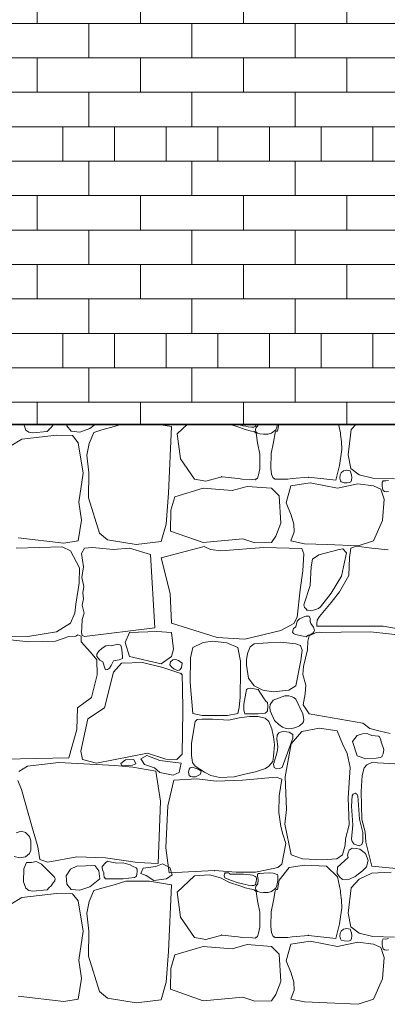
# Model space of a CAD drawing. Header units: millimetres. Extents: x 16408 to 141596, y -21057 to 26364.
# Tile 24 of 144: x 24025 to 24740, y -4457 to -2542. Entities that reach past the tile are written whole.
import ezdxf

# ---------------------------------------------------------------- set-up
doc = ezdxf.new("R2010")
doc.units = ezdxf.units.MM
doc.header["$MEASUREMENT"] = 0
doc.linetypes.add('Wipeout_Contour', pattern=[1000, 0, -1000])
doc.layers.add('0_Nr_pióra__102', color=7, linetype='Continuous', lineweight=5, true_color=0xcccccc)
doc.layers.add('_elementy3d_Nr_pióra__102', color=7, linetype='Continuous', lineweight=5, true_color=0xcccccc)
doc.layers.add('0_Nr_pióra__2', color=8, linetype='Continuous', lineweight=5)
doc.layers.add('_elementy3d_Nr_pióra__2', color=8, linetype='Continuous', lineweight=5)
doc.layers.add('_elementy3d', color=7, linetype='Continuous')

# ---------------------------------------------------------------- blocks, each defined once
blk = doc.blocks.new('*X2')
at = {"layer": '_elementy3d_Nr_pióra__102', "color": 254, "linetype": 'Continuous', "lineweight": 5, "true_color": 0xcccccc}
for p, q in [((24032.6, -3328.7), (24036.8, -3340.3)), ((24086, -3335.5), (24090.2, -3329.9)), ((24090.2, -3329.9), (24091, -3328.7)), ((24116.4, -3328.7), (24116.7, -3332.3)), ((24116.7, -3332.3), (24124.7, -3342.4)), ((24161.3, -3337.5), (24172.3, -3328.7)), ((24223.7, -3328.7), (24208.6, -3333.3)), ((24320.1, -3333.4), (24291.7, -3328.7)), ((24351.4, -3328.7), (24331.6, -3347.5)), ((24433, -3328.9), (24432.6, -3328.7)), ((24453, -3335.7), (24433, -3328.9)), ((24447.8, -3328.7), (24450.1, -3329.4)), ((24450.1, -3329.4), (24459.1, -3331.9)), ((24459.1, -3331.9), (24464.8, -3332.8)), ((24482.9, -3333.5), (24484.2, -3331.9)), ((24484.2, -3331.9), (24484.7, -3329.6)), ((24484.7, -3329.6), (24484.9, -3328.7)), ((24488.3, -3331.9), (24485.4, -3335.3)), ((24488.5, -3328.7), (24488.3, -3331.9)), ((24525.6, -3335), (24526.6, -3328.7)), ((24526.4, -3342.4), (24529.3, -3328.7)), ((24645.6, -3328.7), (24649.6, -3345.5)), ((24679.8, -3328.7), (24670.2, -3339.5)), ((24096.4, -3350.6), (24029.1, -3358)), ((24036.8, -3340.3), (24042.5, -3344.5)), ((24042.5, -3344.5), (24050.4, -3345.9)), ((24050.4, -3345.9), (24078.1, -3343.2)), ((24078.1, -3343.2), (24081.9, -3339)), ((24081.8, -3339.2), (24086, -3335.5)), ((24127.4, -3351.1), (24096.4, -3350.6)), ((24124.7, -3342.4), (24141.7, -3344.2)), ((24138.8, -3364.9), (24127.4, -3351.1)), ((24141.7, -3344.2), (24161.3, -3337.5)), ((24169.2, -3344.8), (24160.2, -3366.3)), ((24184.6, -3340.2), (24169.2, -3344.8)), ((24208.6, -3333.3), (24184.6, -3340.2)), ((24314.4, -3463), (24320.1, -3333.4)), ((24331.6, -3347.5), (24337.5, -3396.5)), ((24464, -3339.1), (24453, -3335.7)), ((24475.9, -3342.2), (24464, -3339.1)), ((24464.8, -3332.8), (24469.4, -3334.4)), ((24469.4, -3334.4), (24476.9, -3335)), ((24480.9, -3343.2), (24475.9, -3342.2)), ((24476.9, -3335), (24480.3, -3334.7)), ((24480.3, -3334.7), (24482.9, -3333.5)), ((24484.9, -3346.5), (24480.9, -3343.2)), ((24485.4, -3335.3), (24483.8, -3339.2)), ((24483.8, -3339.2), (24484.6, -3343.5)), ((24484.6, -3343.5), (24488, -3346.5)), ((24488, -3364.9), (24484.9, -3346.5)), ((24488, -3346.5), (24492.4, -3347.8)), ((24492.4, -3347.8), (24499.5, -3348.5)), ((24499.5, -3348.5), (24508.7, -3348.3)), ((24508.7, -3348.3), (24514.8, -3346.5)), ((24514.8, -3346.5), (24523.2, -3340)), ((24518.8, -3363.8), (24522.4, -3345.5)), ((24522.4, -3345.5), (24523.4, -3342.7)), ((24523.2, -3340), (24525.6, -3335)), ((24523.4, -3342.7), (24526.4, -3342.4)), ((24649.6, -3345.5), (24649.1, -3349.3)), ((24649.1, -3349.3), (24651.5, -3363.4)), ((24670.2, -3339.5), (24664.3, -3388.7)), ((24029.1, -3358), (23985.7, -3384.3)), ((24148.4, -3423.9), (24138.8, -3364.9)), ((24160.2, -3366.3), (24155.6, -3388.9)), ((24492, -3387), (24488, -3364.9)), ((24514.2, -3385.8), (24518.8, -3363.8)), ((24651.5, -3363.4), (24651.6, -3378.2)), ((24155.6, -3388.9), (24159.5, -3423.7)), ((24492, -3415.8), (24492, -3387)), ((24513.4, -3414.7), (24514.2, -3385.8)), ((24651.6, -3378.2), (24647.1, -3409.1)), ((24664.3, -3388.7), (24669.5, -3415.2)), ((24337.5, -3396.5), (24364.9, -3435.8)), ((24139.8, -3480.4), (24148.4, -3423.9)), ((24159.5, -3423.7), (24158.6, -3472.2)), ((24487.5, -3433.8), (24489.9, -3427.5)), ((24489.9, -3427.5), (24492, -3415.8)), ((24515.2, -3426.4), (24513.4, -3414.7)), ((24517.4, -3432.7), (24515.2, -3426.4)), ((24647.1, -3409.1), (24639.9, -3438.1)), ((24648.6, -3427.5), (24648.1, -3433.9)), ((24650.9, -3423.4), (24648.6, -3427.5)), ((24654.8, -3419.8), (24650.9, -3423.4)), ((24661.5, -3418.3), (24654.8, -3419.8)), ((24668.2, -3419.9), (24661.5, -3418.3)), ((24669.5, -3423.4), (24668.2, -3419.9)), ((24669.5, -3415.2), (24685.3, -3427.4)), ((24671, -3427.2), (24669.5, -3423.4)), ((24671.2, -3432.6), (24671, -3427.2)), ((24685.3, -3427.4), (24712.3, -3433.8)), ((24364.9, -3435.8), (24387.1, -3440)), ((24387.1, -3440), (24418, -3431.2)), ((24418, -3431.2), (24449.9, -3434.7)), ((24449.9, -3434.7), (24457.9, -3436.2)), ((24457.9, -3436.2), (24477.8, -3436.5)), ((24477.8, -3436.5), (24482.9, -3437.1)), ((24482.9, -3437.1), (24484.9, -3435.8)), ((24484.9, -3435.8), (24487.5, -3433.8)), ((24519.9, -3434.8), (24517.4, -3432.7)), ((24521.9, -3436.2), (24519.9, -3434.8)), ((24527, -3435.7), (24521.9, -3436.2)), ((24546.9, -3435.9), (24527, -3435.7)), ((24554.9, -3434.7), (24546.9, -3435.9)), ((24552.6, -3448.9), (24590, -3443)), ((24586.9, -3432), (24554.9, -3434.7)), ((24639.9, -3438.1), (24586.9, -3432)), ((24590, -3443), (24643.5, -3453.4)), ((24643.5, -3453.4), (24682.9, -3445.2)), ((24648.1, -3433.9), (24649, -3438.8)), ((24649, -3438.8), (24650.9, -3441)), ((24650.9, -3441), (24656.2, -3442.8)), ((24656.2, -3442.8), (24662.5, -3442.9)), ((24662.5, -3442.9), (24666.6, -3442.5)), ((24666.6, -3442.5), (24669.5, -3441)), ((24669.5, -3441), (24670.5, -3437.7)), ((24670.5, -3437.7), (24671.2, -3432.6)), ((24682.9, -3445.2), (24713.3, -3448.9)), ((24712.3, -3433.8), (24754.2, -3435.1)), ((24732.5, -3438.8), (24730.1, -3442.2)), ((24730.1, -3442.2), (24730.4, -3448.9)), ((24737.8, -3439.2), (24732.5, -3438.8)), ((24742.9, -3438.2), (24737.8, -3439.2)), ((24309.7, -3523.2), (24314.4, -3463)), ((24382.1, -3453.4), (24326.6, -3470)), ((24438.2, -3458.1), (24382.1, -3453.4)), ((24467.6, -3449.9), (24438.2, -3458.1)), ((24515.2, -3453.4), (24467.6, -3449.9)), ((24530, -3468.2), (24515.2, -3453.4)), ((24543.4, -3481.6), (24552.6, -3448.9)), ((24713.3, -3448.9), (24727.9, -3455.6)), ((24727.9, -3455.6), (24734.4, -3474.7)), ((24730.4, -3448.9), (24730.9, -3454.1)), ((24730.9, -3454.1), (24732.5, -3457.8)), ((24732.5, -3457.8), (24735.1, -3459.7)), ((24735.1, -3459.7), (24739.2, -3460.6)), ((24739.2, -3460.6), (24743, -3460.1)), ((24145, -3515.8), (24139.8, -3480.4)), ((24158.6, -3472.2), (24180.1, -3540.8)), ((24326.6, -3470), (24319.1, -3496.4)), ((24533.3, -3521.5), (24530, -3468.2)), ((24553.3, -3505.6), (24543.4, -3481.6)), ((24734.4, -3474.7), (24731.2, -3516.3)), ((24319.1, -3496.4), (24318.6, -3536.8)), ((24138.8, -3555.7), (24145, -3515.8)), ((24300.3, -3557.2), (24309.7, -3523.2)), ((24523.1, -3547), (24533.3, -3521.5)), ((24558.5, -3523.2), (24553.3, -3505.6)), ((24558.8, -3538.6), (24558.5, -3523.2)), ((24731.2, -3516.3), (24713.3, -3555.7)), ((24180.1, -3540.8), (24195.5, -3553.7)), ((24318.6, -3536.8), (24382.1, -3558.9)), ((24552.6, -3555.7), (24558.8, -3538.6)), ((24021.9, -3550), (24110.5, -3560.6)), ((24110.5, -3560.6), (24138.8, -3555.7)), ((24195.5, -3553.7), (24251.5, -3563.1)), ((24251.5, -3563.1), (24300.3, -3557.2)), ((24382.1, -3558.9), (24459.2, -3552.2)), ((24459.2, -3552.2), (24482.2, -3559.6)), ((24482.2, -3559.6), (24515.2, -3558.9)), ((24515.2, -3558.9), (24523.1, -3547)), ((24579.1, -3561.4), (24552.6, -3555.7)), ((24623.4, -3563.1), (24579.1, -3561.4)), ((24713.3, -3555.7), (24683.4, -3565.6)), ((24107.3, -3567.6), (24017.7, -3569.8)), ((24123.9, -3575.5), (24107.3, -3567.6)), ((24141, -3608.2), (24123.9, -3575.5)), ((24150.9, -3570), (24144.9, -3580.5)), ((24144.9, -3580.5), (24148.9, -3606.6)), ((24166.5, -3568.5), (24150.9, -3570)), ((24206.9, -3572.8), (24166.5, -3568.5)), ((24238.6, -3570.3), (24206.9, -3572.8)), ((24279.1, -3582.4), (24238.6, -3570.3)), ((24300, -3588.7), (24383.9, -3566.8)), ((24383.9, -3566.8), (24396.1, -3572.5)), ((24396.1, -3572.5), (24416.1, -3575.5)), ((24416.1, -3575.5), (24500, -3568.8)), ((24500, -3568.8), (24574.1, -3571)), ((24574.1, -3571), (24578, -3580.9)), ((24578, -3580.9), (24575.8, -3614.4)), ((24646.7, -3572.5), (24607, -3583.2)), ((24683.4, -3565.6), (24623.4, -3563.1)), ((24654.1, -3571.5), (24646.7, -3572.5)), ((24651.4, -3624.5), (24661.2, -3578.9)), ((24661.2, -3578.9), (24654.1, -3571.5)), ((24669.5, -3570.3), (24666.8, -3588.4)), ((24679.9, -3566.3), (24669.5, -3570.3)), ((24710.1, -3570.3), (24679.9, -3566.3)), ((24741.8, -3573.3), (24710.1, -3570.3)), ((24287.8, -3725.1), (24279.1, -3582.4)), ((24317.7, -3658.1), (24300, -3588.7)), ((24594.7, -3591.6), (24592.2, -3606.7)), ((24607, -3583.2), (24594.7, -3591.6)), ((24666.8, -3588.4), (24665.3, -3623.5)), ((24140.3, -3637.9), (24141, -3608.2)), ((24148.9, -3606.6), (24145.6, -3627.1)), ((24575.8, -3614.4), (24570.9, -3651)), ((24592.2, -3606.7), (24590.2, -3642.6)), ((24133.8, -3679.3), (24140.3, -3637.9)), ((24145.6, -3627.1), (24149.6, -3644.6)), ((24631.3, -3657.5), (24651.4, -3624.5)), ((24665.3, -3623.5), (24647.2, -3655.2)), ((24149.6, -3644.6), (24147.7, -3656.7)), ((24147.7, -3656.7), (24148.8, -3668.6)), ((24570.9, -3651), (24565.2, -3704)), ((24590.2, -3642.6), (24578.2, -3680)), ((24610.3, -3684.5), (24631.3, -3657.5)), ((24647.2, -3655.2), (24631.3, -3676)), ((24148.8, -3668.6), (24146.6, -3681.1)), ((24320, -3716.2), (24317.7, -3658.1)), ((24631.3, -3676), (24608.3, -3702.8)), ((24131.8, -3696.6), (24133.8, -3679.3)), ((24150, -3696.3), (24146.5, -3708.7)), ((24146.6, -3681.1), (24150, -3696.3)), ((24578.2, -3680), (24579.5, -3685.3)), ((24579.5, -3685.3), (24581.6, -3687.4)), ((24581.6, -3687.4), (24583.8, -3690.4)), ((24583.8, -3690.4), (24586.6, -3691)), ((24586.6, -3691), (24592.2, -3692)), ((24592.2, -3692), (24596.7, -3690.7)), ((24596.7, -3690.7), (24606.4, -3687.3)), ((24606.4, -3687.3), (24610.3, -3684.5)), ((24123.9, -3715.9), (24131.8, -3696.6)), ((24146.5, -3708.7), (24145.5, -3723.8)), ((24565.2, -3704), (24558.5, -3716.4)), ((24564.7, -3712), (24562.2, -3722.8)), ((24569.3, -3707.6), (24564.7, -3712)), ((24576.4, -3704.4), (24569.3, -3707.6)), ((24581.7, -3702.2), (24576.4, -3704.4)), ((24588.2, -3702.3), (24581.7, -3702.2)), ((24590.3, -3707.2), (24588.2, -3702.3)), ((24590, -3712), (24590.3, -3707.2)), ((24591.7, -3716.9), (24590, -3712)), ((24603.9, -3710.3), (24603.3, -3716.6)), ((24608.3, -3702.8), (24603.9, -3710.3)), ((24040.7, -3741.7), (24096.2, -3733)), ((24096.2, -3733), (24123.9, -3715.9)), ((24145.5, -3723.8), (24144.9, -3734.4)), ((24144.9, -3734.4), (24146.6, -3740)), ((24150.9, -3742.2), (24287.8, -3725.1)), ((24238.6, -3734.4), (24230, -3753.4)), ((24292, -3732.4), (24238.6, -3734.4)), ((24320.3, -3734.4), (24292, -3732.4)), ((24408.9, -3744.1), (24320, -3716.2)), ((24324.4, -3766.6), (24320.3, -3734.4)), ((24533, -3730.5), (24463.2, -3746.8)), ((24558.5, -3716.4), (24533, -3730.5)), ((24557.5, -3726.6), (24556.1, -3733.3)), ((24556.1, -3733.3), (24558, -3736.4)), ((24562.2, -3722.8), (24557.5, -3726.6)), ((24602.1, -3734.1), (24588.5, -3740.9)), ((24596.9, -3723.9), (24591.7, -3716.9)), ((24595.5, -3735.5), (24597.3, -3732.9)), ((24598.4, -3730.1), (24596.9, -3723.9)), ((24597.3, -3732.9), (24598.4, -3730.1)), ((24609, -3733.7), (24602.1, -3734.1)), ((24603.3, -3716.6), (24603.2, -3721.5)), ((24603.2, -3721.5), (24605.8, -3721.9)), ((24605.8, -3721.9), (24732.6, -3721.6)), ((24612.3, -3734.3), (24609, -3733.7)), ((24650.7, -3733.3), (24612.3, -3734.3)), ((24707.9, -3733), (24650.7, -3733.3)), ((24779.2, -3740.9), (24707.9, -3733)), ((24732.6, -3721.6), (24768.6, -3728.6)), ((24042.4, -3752.6), (23979.5, -3745.4)), ((23988.7, -3741.2), (24040.7, -3741.7)), ((24094.7, -3750.8), (24042.4, -3752.6)), ((24120.7, -3741.9), (24094.7, -3750.8)), ((24133.8, -3741.1), (24120.7, -3741.9)), ((24138.2, -3738.8), (24133.8, -3741.1)), ((24144.6, -3741.5), (24138.2, -3738.8)), ((24144.2, -3752.6), (24144.6, -3741.5)), ((24162.6, -3772.1), (24144.2, -3752.6)), ((24146.6, -3740), (24150.9, -3742.2)), ((24230, -3753.4), (24238.6, -3780.5)), ((24382, -3753.4), (24361.7, -3763)), ((24400.2, -3751.3), (24382, -3753.4)), ((24428, -3754.1), (24400.2, -3751.3)), ((24463.2, -3746.8), (24408.9, -3744.1)), ((24533.4, -3753.2), (24508.1, -3754.1)), ((24562.6, -3755.9), (24533.4, -3753.2)), ((24558, -3736.4), (24559.3, -3736.9)), ((24559.3, -3736.9), (24562, -3738.2)), ((24562, -3738.2), (24564.7, -3738.5)), ((24564.7, -3738.5), (24582.5, -3742.4)), ((24582.5, -3742.4), (24586.4, -3739.5)), ((24585.6, -3750.9), (24585.3, -3768)), ((24588.5, -3740.9), (24585.6, -3750.9)), ((24586.4, -3739.5), (24590, -3738.5)), ((24590, -3738.5), (24595.5, -3735.5)), ((24174.9, -3787.3), (24162.6, -3772.1)), ((24178.4, -3771.1), (24174.9, -3776.3)), ((24185.1, -3764.4), (24178.4, -3771.1)), ((24192.4, -3759.8), (24185.1, -3764.4)), ((24197, -3759.7), (24192.4, -3759.8)), ((24202.7, -3760.3), (24197, -3759.7)), ((24216.1, -3756.8), (24202.7, -3760.3)), ((24221.7, -3758.7), (24216.1, -3756.8)), ((24223.9, -3767), (24221.7, -3758.7)), ((24224.8, -3780.6), (24223.9, -3767)), ((24320.3, -3780.5), (24324.4, -3766.6)), ((24361.7, -3763), (24357.4, -3783.1)), ((24449.4, -3763), (24428, -3754.1)), ((24454.6, -3789.7), (24449.4, -3763)), ((24473.7, -3761.7), (24468.2, -3775.3)), ((24481.2, -3755.9), (24473.7, -3761.7)), ((24508.1, -3754.1), (24481.2, -3755.9)), ((24571.3, -3759.1), (24562.6, -3755.9)), ((24574.5, -3768.3), (24571.3, -3759.1)), ((24572.1, -3788.9), (24574.5, -3768.3)), ((24585.3, -3768), (24577.2, -3800.1)), ((24174.9, -3776.3), (24174.9, -3780.5)), ((24174.9, -3780.5), (24180.8, -3788.1)), ((24175.9, -3816.2), (24174.9, -3787.3)), ((24180.8, -3788.1), (24186.8, -3791.1)), ((24186.8, -3791.1), (24190.5, -3803.4)), ((24202.8, -3798.5), (24207.7, -3789.1)), ((24207.7, -3789.1), (24218.3, -3787.3)), ((24218.3, -3787.3), (24224.6, -3784.7)), ((24224.6, -3784.7), (24224.8, -3780.6)), ((24238.6, -3780.5), (24300.5, -3795.2)), ((24300.5, -3795.2), (24320.3, -3780.5)), ((24317.2, -3797.2), (24318.2, -3791.4)), ((24318.2, -3791.4), (24322.6, -3787.3)), ((24322.6, -3787.3), (24328.6, -3786.6)), ((24328.6, -3786.6), (24334.2, -3788.6)), ((24334.2, -3788.6), (24340.8, -3793.7)), ((24357.4, -3783.1), (24356.4, -3831.6)), ((24454.4, -3809.5), (24454.6, -3789.7)), ((24468.2, -3775.3), (24466.1, -3787.4)), ((24466.1, -3787.4), (24466.3, -3797.6)), ((24562.6, -3837.8), (24572.1, -3788.9)), ((24190.5, -3803.4), (24191.9, -3806.7)), ((24191.9, -3806.7), (24195.8, -3806.2)), ((24195.8, -3806.2), (24199.3, -3803.5)), ((24199.3, -3803.5), (24202.8, -3798.5)), ((24223, -3793.7), (24207.1, -3811.5)), ((24264.1, -3792.2), (24223, -3793.7)), ((24303.7, -3802.4), (24264.1, -3792.2)), ((24330.5, -3811.5), (24303.7, -3802.4)), ((24320.3, -3801), (24317.2, -3797.2)), ((24325.8, -3805.6), (24320.3, -3801)), ((24332.5, -3808), (24325.8, -3805.6)), ((24335.5, -3807.7), (24332.5, -3808)), ((24337.1, -3806), (24335.5, -3807.7)), ((24339.7, -3802.2), (24337.1, -3806)), ((24340.8, -3793.7), (24339.7, -3802.2)), ((24453.7, -3859.7), (24454.4, -3809.5)), ((24466.3, -3797.6), (24470.4, -3822.7)), ((24577.2, -3800.1), (24576.1, -3815.8)), ((24164.8, -3860.6), (24175.9, -3816.2)), ((24207.1, -3811.5), (24189.8, -3880.4)), ((24338.5, -3813.8), (24330.5, -3811.5)), ((24341.1, -3816.8), (24338.5, -3813.8)), ((24341.1, -3819.2), (24341.1, -3816.8)), ((24341.4, -3839.5), (24341.1, -3819.2)), ((24470.4, -3822.7), (24481.2, -3837.8)), ((24576.1, -3815.8), (24581.6, -3836.8)), ((24342.4, -3887.3), (24341.4, -3839.5)), ((24356.4, -3831.6), (24361.7, -3891.8)), ((24466.3, -3845), (24461, -3873.4)), ((24468.2, -3843.7), (24466.3, -3845)), ((24473.3, -3842.3), (24468.2, -3843.7)), ((24488.9, -3845), (24473.3, -3842.3)), ((24481.2, -3837.8), (24498, -3846.4)), ((24499.5, -3861), (24488.9, -3845)), ((24498, -3846.4), (24518.5, -3849.7)), ((24518.5, -3849.7), (24548.6, -3846.1)), ((24548.6, -3846.1), (24562.6, -3837.8)), ((24581.6, -3836.8), (24580.7, -3853.2)), ((24137.3, -3880.9), (24164.8, -3860.6)), ((24452.2, -3879.8), (24453.7, -3859.7)), ((24504.1, -3867.5), (24499.5, -3861)), ((24506.9, -3870.6), (24504.1, -3867.5)), ((24517.9, -3866), (24512.6, -3874.1)), ((24540.9, -3857.6), (24517.9, -3866)), ((24548.5, -3857.3), (24540.9, -3857.6)), ((24553.3, -3858.4), (24548.5, -3857.3)), ((24558.4, -3860.6), (24553.3, -3858.4)), ((24562.5, -3864), (24558.4, -3860.6)), ((24576, -3892.6), (24562.5, -3864)), ((24580.7, -3853.2), (24576.4, -3874.7)), ((24136.3, -3922.7), (24137.3, -3880.9)), ((24189.8, -3880.4), (24157.6, -3901.9)), ((24340.9, -3970.8), (24342.4, -3887.3)), ((24449.4, -3891.8), (24452.2, -3879.8)), ((24461, -3873.4), (24460.8, -3885.5)), ((24460.8, -3885.5), (24462.3, -3889.7)), ((24505.8, -3888.4), (24507, -3886.4)), ((24507.8, -3876.6), (24506.9, -3870.6)), ((24507, -3886.4), (24507.8, -3876.6)), ((24512.6, -3874.1), (24511.4, -3879.5)), ((24511.4, -3879.5), (24512.3, -3886.2)), ((24512.3, -3886.2), (24520.6, -3905.4)), ((24576.4, -3874.7), (24588.5, -3892.5)), ((24157.6, -3901.9), (24143.5, -3965.1)), ((24361.7, -3891.8), (24379.9, -3895.9)), ((24370.2, -3903.3), (24366.4, -3907.5)), ((24379.2, -3903), (24370.2, -3903.3)), ((24400, -3902.7), (24379.2, -3903)), ((24379.9, -3895.9), (24405.4, -3895.6)), ((24431.8, -3904.7), (24400, -3902.7)), ((24405.4, -3895.6), (24429.5, -3895.5)), ((24429.5, -3895.5), (24449.4, -3891.8)), ((24451.8, -3900.3), (24431.8, -3904.7)), ((24472.2, -3897.5), (24451.8, -3900.3)), ((24462.3, -3889.7), (24463.3, -3892.1)), ((24463.3, -3892.1), (24466.3, -3892.6)), ((24466.3, -3892.6), (24488.9, -3892.6)), ((24489.2, -3897.8), (24472.2, -3897.5)), ((24488.9, -3892.6), (24498.2, -3891.8)), ((24502.4, -3900.7), (24489.2, -3897.8)), ((24498.2, -3891.8), (24502.6, -3890.8)), ((24509.6, -3907.5), (24502.4, -3900.7)), ((24502.6, -3890.8), (24505.8, -3888.4)), ((24520.6, -3905.4), (24529.5, -3913)), ((24577.7, -3903.5), (24576, -3892.6)), ((24577.1, -3908.2), (24577.7, -3903.5)), ((24588.5, -3892.5), (24692.5, -3910.2)), ((24120.7, -3978.2), (24136.3, -3922.7)), ((24366.4, -3907.5), (24359.1, -3949.4)), ((24515.4, -3921.2), (24509.6, -3907.5)), ((24518.8, -3937.2), (24515.4, -3921.2)), ((24529.5, -3913), (24536.4, -3918.4)), ((24536.4, -3918.4), (24543.2, -3920.9)), ((24543.2, -3920.9), (24547.4, -3921.3)), ((24547.4, -3921.3), (24554.6, -3920.7)), ((24554.6, -3920.7), (24562.2, -3918.9)), ((24562.2, -3918.9), (24569.4, -3915.8)), ((24569.4, -3915.8), (24575.4, -3910.8)), ((24608.6, -3920), (24573.9, -3926.5)), ((24575.4, -3910.8), (24577.1, -3908.2)), ((24642.7, -3925.5), (24608.6, -3920)), ((24652.9, -3950.7), (24642.7, -3925.5)), ((24692.5, -3910.2), (24706.3, -3921.1)), ((24706.3, -3921.1), (24724.1, -3925.3)), ((24724.1, -3925.3), (24746.1, -3930.3)), ((24520.7, -3952.4), (24518.8, -3937.2)), ((24525.9, -3933.9), (24525.2, -3941.6)), ((24525.2, -3941.6), (24527.5, -3955.6)), ((24529, -3929.6), (24525.9, -3933.9)), ((24534.3, -3927.4), (24529, -3929.6)), ((24539, -3926.8), (24534.3, -3927.4)), ((24535.5, -3996.5), (24556.3, -3939.5)), ((24549.6, -3928), (24539, -3926.8)), ((24556.4, -3932.4), (24549.6, -3928)), ((24573.9, -3926.5), (24553.3, -3950.7)), ((24556.3, -3939.5), (24556.7, -3935.3)), ((24556.7, -3935.3), (24556.4, -3932.4)), ((24681.9, -3934.6), (24672.7, -3946.3)), ((24692.4, -3931), (24681.9, -3934.6)), ((24700.4, -3930.4), (24692.4, -3931)), ((24702.2, -3931.2), (24700.4, -3930.4)), ((24710.1, -3934.6), (24702.2, -3931.2)), ((24723, -3936.1), (24710.1, -3934.6)), ((24725.5, -3937.4), (24723, -3936.1)), ((24727.8, -3942.8), (24725.5, -3937.4)), ((24728.7, -3947.5), (24727.8, -3942.8)), ((24359.1, -3949.4), (24359.5, -3973.2)), ((24519.1, -3974.5), (24520.7, -3952.4)), ((24526.4, -3963), (24524.8, -3971.6)), ((24527.5, -3955.6), (24526.4, -3963)), ((24553.3, -3950.7), (24541.7, -4015.1)), ((24662.1, -3969.3), (24652.9, -3950.7)), ((24672.7, -3946.3), (24681.9, -3974)), ((24731.8, -3955.6), (24728.7, -3947.5)), ((24733.4, -3961.6), (24731.8, -3955.6)), ((24732.1, -3970), (24733.4, -3961.6)), ((23994.6, -3980.2), (24120.7, -3978.2)), ((24143.5, -3965.1), (24147.2, -3981.2)), ((24147.2, -3981.2), (24174.4, -3988.6)), ((24174.4, -3988.6), (24273.5, -3968.8)), ((24221.7, -3988.8), (24230.8, -3981.5)), ((24230.8, -3981.5), (24246.7, -3980.9)), ((24246.7, -3980.9), (24250.8, -3989.7)), ((24272.6, -3973.5), (24260.5, -3979.7)), ((24260.5, -3979.7), (24267.6, -3990.9)), ((24297.3, -3983), (24272.6, -3973.5)), ((24273.5, -3968.8), (24309.2, -3980.7)), ((24322.7, -3986.5), (24297.3, -3983)), ((24309.2, -3980.7), (24330.5, -3981.2)), ((24330.5, -3981.2), (24340.9, -3970.8)), ((24359.5, -3973.2), (24361.5, -3987.1)), ((24517.5, -3985), (24519.1, -3974.5)), ((24524.8, -3971.6), (24518.7, -3990.4)), ((24667.8, -3996.5), (24662.1, -3969.3)), ((24681.9, -3974), (24698.7, -3979.7)), ((24698.7, -3979.7), (24719, -3978.5)), ((24719, -3978.5), (24726.2, -3977.2)), ((24726.2, -3977.2), (24729.6, -3975.9)), ((24729.6, -3975.9), (24730.7, -3974)), ((24730.7, -3974), (24732.1, -3970)), ((24039.7, -3994.3), (24023.1, -4004.2)), ((24100.9, -3987.1), (24039.7, -3994.3)), ((24210.1, -3992.6), (24100.9, -3987.1)), ((24245, -3995.8), (24210.1, -3992.6)), ((24223.2, -3992.1), (24221.7, -3988.8)), ((24241.1, -3993.6), (24223.2, -3992.1)), ((24250.8, -3989.7), (24241.1, -3993.6)), ((24289.8, -4003.7), (24245, -3995.8)), ((24267.6, -3990.9), (24287.3, -3997.4)), ((24287.3, -3997.4), (24297.6, -4006.2)), ((24339.1, -3988.3), (24322.7, -3986.5)), ((24335.3, -4006.2), (24339.1, -3988.3)), ((24354.9, -4000.1), (24353.2, -4005.7)), ((24356.6, -3997.1), (24354.9, -4000.1)), ((24360.6, -3996.4), (24356.6, -3997.1)), ((24372.3, -4000.1), (24360.6, -3996.4)), ((24361.5, -3987.1), (24366.4, -3994)), ((24366.4, -3994), (24384.7, -4005.6)), ((24377.9, -4003.8), (24372.3, -4000.1)), ((24483.5, -4005), (24503, -3998.7)), ((24503, -3998.7), (24509.6, -3994)), ((24509.6, -3994), (24517.5, -3985)), ((24518.7, -3990.4), (24520.1, -3996.8)), ((24520.1, -3996.8), (24524.4, -3999.1)), ((24524.4, -3999.1), (24530.5, -3998.8)), ((24530.5, -3998.8), (24535.5, -3996.5)), ((24664, -4055.7), (24667.8, -3996.5)), ((24695.5, -3997.5), (24691.3, -4012.4)), ((24700.7, -3991.6), (24695.5, -3997.5)), ((24710.6, -3987.1), (24700.7, -3991.6)), ((24778, -3990.8), (24710.6, -3987.1)), ((24021.4, -4021.8), (24028.4, -4039.4)), ((24298.8, -4061.9), (24289.8, -4003.7)), ((24297.6, -4006.2), (24323.5, -4011.5)), ((24325.1, -4021.5), (24313.4, -4071.3)), ((24323.5, -4011.5), (24335.3, -4006.2)), ((24369.9, -4018.8), (24325.1, -4021.5)), ((24353.2, -4005.7), (24354.9, -4012.3)), ((24354.9, -4012.3), (24357.3, -4014)), ((24357.3, -4014), (24361.3, -4014.9)), ((24361.3, -4014.9), (24367.2, -4015.2)), ((24367.2, -4015.2), (24372.3, -4012.3)), ((24407.2, -4023), (24369.9, -4018.8)), ((24372.3, -4012.3), (24376, -4010.1)), ((24376, -4010.1), (24377.6, -4007.4)), ((24377.6, -4007.4), (24377.9, -4003.8)), ((24384.7, -4005.6), (24397, -4012.3)), ((24397, -4012.3), (24414.1, -4016.2)), ((24458.8, -4021.3), (24407.2, -4023)), ((24414.1, -4016.2), (24442, -4014.7)), ((24442, -4014.7), (24462.9, -4009.5)), ((24524, -4015.6), (24458.8, -4021.3)), ((24462.9, -4009.5), (24483.5, -4005)), ((24534.9, -4019.7), (24524, -4015.6)), ((24529.8, -4051.8), (24534.9, -4019.7)), ((24541.7, -4015.1), (24544.2, -4078.3)), ((24691.3, -4012.4), (24689.6, -4043.6)), ((24028.4, -4039.4), (24049.9, -4115.2)), ((24529.3, -4084.3), (24529.8, -4051.8)), ((24666, -4108.2), (24664, -4055.7)), ((24672.2, -4051.8), (24670.4, -4071.9)), ((24674.1, -4048.3), (24672.2, -4051.8)), ((24678, -4046.9), (24674.1, -4048.3)), ((24681.8, -4049.4), (24678, -4046.9)), ((24682.9, -4051.8), (24681.8, -4049.4)), ((24686, -4097.2), (24682.9, -4051.8)), ((24689.6, -4043.6), (24690.8, -4097.8)), ((24294.1, -4183.5), (24298.8, -4061.9)), ((24313.4, -4071.3), (24309.5, -4152.7)), ((24544.2, -4078.3), (24540.7, -4106.8)), ((24670.4, -4071.9), (24673.1, -4108.5)), ((24533.1, -4111.5), (24529.3, -4084.3)), ((24692.8, -4123.3), (24686, -4097.2)), ((24690.8, -4097.8), (24697.5, -4121.6)), ((24049.9, -4115.2), (24060.3, -4150.9)), ((24537.3, -4126.7), (24533.1, -4111.5)), ((24540.7, -4106.8), (24553.3, -4166.7)), ((24659.3, -4135.2), (24666, -4108.2)), ((24673.1, -4108.5), (24671, -4136.1)), ((24027.9, -4120.8), (24017.6, -4123.7)), ((24036.1, -4123.3), (24027.9, -4120.8)), ((24044.1, -4130.8), (24036.1, -4123.3)), ((24046.4, -4139.4), (24044.1, -4130.8)), ((24542.6, -4144.7), (24537.3, -4126.7)), ((24658.1, -4148.1), (24659.3, -4135.2)), ((24671, -4136.1), (24672.2, -4140.7)), ((24692.7, -4140.7), (24692.8, -4123.3)), ((24697.5, -4121.6), (24698.7, -4142.2)), ((24046.7, -4148.8), (24046.4, -4139.4)), ((24046.7, -4157.8), (24046.7, -4148.8)), ((24060.3, -4150.9), (24063.7, -4175.4)), ((24309.5, -4152.7), (24315.5, -4201.7)), ((24534.9, -4185), (24542.6, -4144.7)), ((24652.9, -4166.7), (24658.1, -4148.1)), ((24672.2, -4153.4), (24666.2, -4157.4)), ((24672.2, -4140.7), (24675.9, -4145.8)), ((24679.6, -4154.3), (24672.2, -4153.4)), ((24675.9, -4145.8), (24685.9, -4148.9)), ((24686.6, -4155.4), (24679.6, -4154.3)), ((24685.9, -4148.9), (24691, -4146.3)), ((24697.7, -4163.7), (24686.6, -4155.4)), ((24691, -4146.3), (24692.7, -4140.7)), ((24698.7, -4142.2), (24710.6, -4188.5)), ((24014.1, -4169.6), (24025.2, -4172.4)), ((24025.2, -4172.4), (24035.9, -4170.3)), ((24035.9, -4170.3), (24044.1, -4164)), ((24044.1, -4164), (24046.7, -4157.8)), ((24079.3, -4180.6), (24135.8, -4170.2)), ((24135.8, -4170.2), (24192, -4172.2)), ((24192, -4172.2), (24254.2, -4181.6)), ((24553.3, -4166.7), (24575.6, -4174.4)), ((24575.6, -4174.4), (24613.3, -4176.6)), ((24613.3, -4176.6), (24642, -4174.4)), ((24642, -4174.4), (24652.9, -4166.7)), ((24664.4, -4171.9), (24643.6, -4190.4)), ((24664.4, -4162.8), (24663, -4167)), ((24663, -4167), (24664.4, -4171.9)), ((24666.2, -4157.4), (24664.4, -4162.8)), ((24703, -4177.7), (24697.7, -4163.7)), ((24032.7, -4193.7), (24032.3, -4219.2)), ((24038.2, -4181.3), (24032.7, -4193.7)), ((24047.9, -4181.7), (24038.2, -4181.3)), ((24056.6, -4179.4), (24047.9, -4181.7)), ((24067, -4184.5), (24056.6, -4179.4)), ((24063.7, -4175.4), (24079.3, -4180.6)), ((24092.7, -4210.3), (24067, -4184.5)), ((24123.4, -4194.2), (24115.1, -4207.6)), ((24136.3, -4188.7), (24123.4, -4194.2)), ((24171, -4187.3), (24136.3, -4188.7)), ((24179.1, -4197.9), (24171, -4187.3)), ((24192, -4182.3), (24185.1, -4189.5)), ((24185.1, -4189.5), (24185.7, -4196.6)), ((24195.6, -4178.9), (24192, -4182.3)), ((24203.4, -4180.8), (24195.6, -4178.9)), ((24214.1, -4182.5), (24203.4, -4180.8)), ((24226.2, -4182.3), (24214.1, -4182.5)), ((24239.9, -4185.9), (24226.2, -4182.3)), ((24245.8, -4189.2), (24239.9, -4185.9)), ((24251.4, -4191.9), (24245.8, -4189.2)), ((24253.5, -4194.3), (24251.4, -4191.9)), ((24253.5, -4199.4), (24253.5, -4194.3)), ((24254.2, -4181.6), (24294.1, -4183.5)), ((24260.6, -4202.6), (24265.3, -4192.8)), ((24265.3, -4192.8), (24289.5, -4189.2)), ((24289.5, -4189.2), (24302.5, -4183.8)), ((24302.5, -4183.8), (24316.9, -4191)), ((24316.9, -4191), (24321.6, -4205.8)), ((24509.1, -4195.4), (24527.3, -4191)), ((24527.3, -4191), (24534.9, -4185)), ((24530.2, -4215.9), (24549.1, -4191.2)), ((24549.1, -4191.2), (24579.1, -4186.5)), ((24579.1, -4186.5), (24622.2, -4188.5)), ((24622.2, -4188.5), (24643.2, -4209.5)), ((24643.6, -4190.4), (24643, -4202.6)), ((24692.2, -4197.6), (24700.2, -4189.8)), ((24700.2, -4189.8), (24703, -4177.7)), ((24710.6, -4188.5), (24757.9, -4193.5)), ((24093.7, -4212.9), (24092.7, -4210.3)), ((24093.1, -4217.1), (24093.7, -4212.9)), ((24115.1, -4207.6), (24116.7, -4223.7)), ((24180.5, -4213.5), (24179.1, -4197.9)), ((24185.7, -4196.6), (24188.6, -4200.8)), ((24188.6, -4200.8), (24188.5, -4205.1)), ((24188.5, -4205.1), (24189, -4210.2)), ((24189, -4210.2), (24192, -4213.5)), ((24226.2, -4213.5), (24248, -4210.8)), ((24248, -4210.8), (24251.9, -4208.2)), ((24251.9, -4208.2), (24253, -4203.3)), ((24253, -4203.3), (24253.5, -4199.4)), ((24271, -4206.9), (24260.6, -4202.6)), ((24286.2, -4216.3), (24271, -4206.9)), ((24310.4, -4213.4), (24286.2, -4216.3)), ((24321.6, -4205.8), (24310.4, -4213.4)), ((24315.5, -4201.7), (24404.2, -4197.2)), ((24364.9, -4207.2), (24331.6, -4238.9)), ((24394.1, -4205.6), (24364.9, -4207.2)), ((24415.9, -4211.5), (24394.1, -4205.6)), ((24404.2, -4197.2), (24446.4, -4200.4)), ((24433, -4220.3), (24415.9, -4211.5)), ((24423.2, -4203.7), (24422.6, -4207.7)), ((24422.6, -4207.7), (24424.3, -4211.5)), ((24425, -4201.7), (24423.2, -4203.7)), ((24424.3, -4211.5), (24435, -4216)), ((24428.6, -4201.4), (24425, -4201.7)), ((24431.2, -4201.9), (24428.6, -4201.4)), ((24433.1, -4202.8), (24431.2, -4201.9)), ((24434.2, -4204), (24433.1, -4202.8)), ((24440.6, -4204.5), (24434.2, -4204)), ((24460.5, -4204.4), (24440.6, -4204.5)), ((24446.4, -4200.4), (24484.1, -4200.4)), ((24473.3, -4205.6), (24460.5, -4204.4)), ((24478.3, -4206.4), (24473.3, -4205.6)), ((24482.9, -4208.6), (24478.3, -4206.4)), ((24484.8, -4210.3), (24482.9, -4208.6)), ((24484.1, -4200.4), (24509.1, -4195.4)), ((24485.9, -4212.5), (24484.8, -4210.3)), ((24485.6, -4215), (24485.9, -4212.5)), ((24488, -4204.4), (24487.8, -4208.2)), ((24487.8, -4208.2), (24488.9, -4214.3)), ((24489.8, -4202.7), (24488, -4204.4)), ((24492.1, -4202.9), (24489.8, -4202.7)), ((24500, -4202.3), (24492.1, -4202.9)), ((24511.2, -4201.8), (24500, -4202.3)), ((24518.5, -4202.5), (24511.2, -4201.8)), ((24524, -4204.4), (24518.5, -4202.5)), ((24526.4, -4204.8), (24524, -4204.4)), ((24527.6, -4207.4), (24526.4, -4204.8)), ((24527.2, -4216.4), (24527.6, -4207.4)), ((24643, -4202.6), (24647.3, -4209.2)), ((24643.2, -4209.5), (24649.6, -4236.9)), ((24647.3, -4209.2), (24653.3, -4214.8)), ((24667, -4213.8), (24677.6, -4208.9)), ((24677.6, -4208.9), (24692.2, -4197.6)), ((24710.6, -4202.1), (24685.3, -4213.8)), ((24748.2, -4200.1), (24710.6, -4202.1)), ((24032.3, -4219.2), (24036.8, -4231.7)), ((24036.8, -4231.7), (24042.5, -4235.9)), ((24078.1, -4234.6), (24081.9, -4230.4)), ((24081.8, -4230.6), (24086, -4226.9)), ((24086, -4226.9), (24090.2, -4221.3)), ((24090.2, -4221.3), (24093.1, -4217.1)), ((24116.7, -4223.7), (24124.7, -4233.8)), ((24141.7, -4235.6), (24161.3, -4228.9)), ((24161.3, -4228.9), (24180.5, -4213.5)), ((24184.6, -4231.6), (24169.2, -4236.2)), ((24208.6, -4224.7), (24184.6, -4231.6)), ((24192, -4213.5), (24226.2, -4213.5)), ((24231.4, -4217.7), (24208.6, -4224.7)), ((24254.4, -4217.7), (24231.4, -4217.7)), ((24277.5, -4217.7), (24254.4, -4217.7)), ((24320.1, -4224.8), (24277.5, -4217.7)), ((24314.4, -4354.4), (24320.1, -4224.8)), ((24453, -4227.1), (24433, -4220.3)), ((24435, -4216), (24450.1, -4220.8)), ((24450.1, -4220.8), (24459.1, -4223.3)), ((24464, -4230.5), (24453, -4227.1)), ((24459.1, -4223.3), (24464.8, -4224.2)), ((24475.9, -4233.6), (24464, -4230.5)), ((24464.8, -4224.2), (24469.4, -4225.7)), ((24469.4, -4225.7), (24476.9, -4226.4)), ((24476.9, -4226.4), (24480.3, -4226.1)), ((24480.3, -4226.1), (24482.9, -4224.9)), ((24482.9, -4224.9), (24484.2, -4223.3)), ((24485.4, -4226.7), (24483.8, -4230.6)), ((24483.8, -4230.6), (24484.6, -4234.9)), ((24484.2, -4223.3), (24484.7, -4221)), ((24484.7, -4221), (24485.4, -4217.7)), ((24485.4, -4217.7), (24485.6, -4215)), ((24488.3, -4223.2), (24485.4, -4226.7)), ((24488.9, -4214.3), (24488.3, -4223.2)), ((24514.8, -4237.9), (24523.2, -4231.3)), ((24523.2, -4231.3), (24525.6, -4226.4)), ((24525.6, -4226.4), (24527.2, -4216.4)), ((24526.4, -4233.8), (24530.2, -4215.9)), ((24653.3, -4214.8), (24667, -4213.8)), ((24670.2, -4230.9), (24664.3, -4280.1)), ((24685.3, -4213.8), (24670.2, -4230.9)), ((24029.1, -4249.4), (23985.7, -4275.7)), ((24096.4, -4242), (24029.1, -4249.4)), ((24042.5, -4235.9), (24050.4, -4237.3)), ((24050.4, -4237.3), (24078.1, -4234.6)), ((24127.4, -4242.5), (24096.4, -4242)), ((24124.7, -4233.8), (24141.7, -4235.6)), ((24138.8, -4256.3), (24127.4, -4242.5)), ((24169.2, -4236.2), (24160.2, -4257.7)), ((24331.6, -4238.9), (24337.5, -4287.9)), ((24480.9, -4234.6), (24475.9, -4233.6)), ((24484.9, -4237.9), (24480.9, -4234.6)), ((24484.6, -4234.9), (24488, -4237.9)), ((24488, -4256.3), (24484.9, -4237.9)), ((24488, -4237.9), (24492.4, -4239.2)), ((24492.4, -4239.2), (24499.5, -4239.9)), ((24499.5, -4239.9), (24508.7, -4239.7)), ((24508.7, -4239.7), (24514.8, -4237.9)), ((24518.8, -4255.2), (24522.4, -4236.9)), ((24522.4, -4236.9), (24523.4, -4234.1)), ((24523.4, -4234.1), (24526.4, -4233.8)), ((24649.6, -4236.9), (24649.1, -4240.7)), ((24649.1, -4240.7), (24651.5, -4254.8)), ((24148.4, -4315.3), (24138.8, -4256.3)), ((24160.2, -4257.7), (24155.6, -4280.3)), ((24492, -4278.4), (24488, -4256.3)), ((24514.2, -4277.2), (24518.8, -4255.2)), ((24651.6, -4269.6), (24647.1, -4300.5)), ((24651.5, -4254.8), (24651.6, -4269.6)), ((24155.6, -4280.3), (24159.5, -4315.1)), ((24337.5, -4287.9), (24364.9, -4327.2)), ((24492, -4307.2), (24492, -4278.4)), ((24513.4, -4306.1), (24514.2, -4277.2)), ((24664.3, -4280.1), (24669.5, -4306.6)), ((24489.9, -4318.9), (24492, -4307.2)), ((24515.2, -4317.8), (24513.4, -4306.1)), ((24647.1, -4300.5), (24639.9, -4329.5)), ((24669.5, -4306.6), (24685.3, -4318.8)), ((24139.8, -4371.8), (24148.4, -4315.3)), ((24159.5, -4315.1), (24158.6, -4363.6)), ((24364.9, -4327.2), (24387.1, -4331.4)), ((24387.1, -4331.4), (24418, -4322.6)), ((24418, -4322.6), (24449.9, -4326.1)), ((24449.9, -4326.1), (24457.9, -4327.6)), ((24457.9, -4327.6), (24477.8, -4327.9)), ((24477.8, -4327.9), (24482.9, -4328.5)), ((24482.9, -4328.5), (24484.9, -4327.2)), ((24484.9, -4327.2), (24487.5, -4325.2)), ((24487.5, -4325.2), (24489.9, -4318.9)), ((24517.4, -4324.1), (24515.2, -4317.8)), ((24519.9, -4326.2), (24517.4, -4324.1)), ((24521.9, -4327.6), (24519.9, -4326.2)), ((24527, -4327.1), (24521.9, -4327.6)), ((24546.9, -4327.3), (24527, -4327.1)), ((24554.9, -4326.1), (24546.9, -4327.3)), ((24586.9, -4323.4), (24554.9, -4326.1)), ((24639.9, -4329.5), (24586.9, -4323.4)), ((24648.6, -4318.9), (24648.1, -4325.3)), ((24648.1, -4325.3), (24649, -4330.2)), ((24650.9, -4314.8), (24648.6, -4318.9)), ((24654.8, -4311.2), (24650.9, -4314.8)), ((24661.5, -4309.7), (24654.8, -4311.2)), ((24668.2, -4311.3), (24661.5, -4309.7)), ((24669.5, -4314.8), (24668.2, -4311.3)), ((24671, -4318.6), (24669.5, -4314.8)), ((24670.5, -4329.1), (24671.2, -4323.9)), ((24671.2, -4323.9), (24671, -4318.6)), ((24685.3, -4318.8), (24712.3, -4325.2)), ((24712.3, -4325.2), (24754.2, -4326.5)), ((24382.1, -4344.8), (24326.6, -4361.4)), ((24438.2, -4349.5), (24382.1, -4344.8)), ((24467.6, -4341.3), (24438.2, -4349.5)), ((24515.2, -4344.8), (24467.6, -4341.3)), ((24530, -4359.6), (24515.2, -4344.8)), ((24543.4, -4373), (24552.6, -4340.3)), ((24552.6, -4340.3), (24590, -4334.4)), ((24590, -4334.4), (24643.5, -4344.8)), ((24643.5, -4344.8), (24682.9, -4336.6)), ((24649, -4330.2), (24650.9, -4332.4)), ((24650.9, -4332.4), (24656.2, -4334.2)), ((24656.2, -4334.2), (24662.5, -4334.3)), ((24662.5, -4334.3), (24666.6, -4333.9)), ((24666.6, -4333.9), (24669.5, -4332.4)), ((24669.5, -4332.4), (24670.5, -4329.1)), ((24682.9, -4336.6), (24713.3, -4340.3)), ((24713.3, -4340.3), (24727.9, -4347)), ((24727.9, -4347), (24734.4, -4366.1)), ((24732.5, -4330.2), (24730.1, -4333.6)), ((24730.1, -4333.6), (24730.4, -4340.3)), ((24730.4, -4340.3), (24730.9, -4345.5)), ((24730.9, -4345.5), (24732.5, -4349.2)), ((24737.8, -4330.6), (24732.5, -4330.2)), ((24742.9, -4329.5), (24737.8, -4330.6)), ((24158.6, -4363.6), (24180.1, -4432.2)), ((24309.7, -4414.5), (24314.4, -4354.4)), ((24326.6, -4361.4), (24319.1, -4387.8)), ((24533.3, -4412.9), (24530, -4359.6)), ((24734.4, -4366.1), (24731.2, -4407.7)), ((24732.5, -4349.2), (24735.1, -4351.1)), ((24735.1, -4351.1), (24739.2, -4352)), ((24739.2, -4352), (24743, -4351.5)), ((24145, -4407.2), (24139.8, -4371.8)), ((24553.3, -4397), (24543.4, -4373)), ((24319.1, -4387.8), (24318.6, -4428.1)), ((24558.5, -4414.6), (24553.3, -4397)), ((24138.8, -4447.1), (24145, -4407.2)), ((24300.3, -4448.6), (24309.7, -4414.5)), ((24523.1, -4438.4), (24533.3, -4412.9)), ((24558.8, -4430), (24558.5, -4414.6)), ((24731.2, -4407.7), (24713.3, -4447.1)), ((24021.9, -4441.4), (24110.5, -4452)), ((24180.1, -4432.2), (24195.5, -4445.1)), ((24318.6, -4428.1), (24382.1, -4450.3)), ((24515.2, -4450.3), (24523.1, -4438.4)), ((24552.6, -4447.1), (24558.8, -4430)), ((24110.5, -4452), (24138.8, -4447.1)), ((24195.5, -4445.1), (24251.5, -4454.5)), ((24251.5, -4454.5), (24300.3, -4448.6)), ((24382.1, -4450.3), (24459.2, -4443.6)), ((24459.2, -4443.6), (24482.2, -4451)), ((24482.2, -4451), (24515.2, -4450.3)), ((24579.1, -4452.8), (24552.6, -4447.1)), ((24623.4, -4454.5), (24579.1, -4452.8)), ((24683.4, -4457), (24623.4, -4454.5)), ((24713.3, -4447.1), (24683.4, -4457))]:
    blk.add_line(p, q, dxfattribs=at)
for p in [(24418, -3431.2), (24484.9, -3435.8), (24484.9, -3435.8), (24519.9, -3434.8), (24519.9, -3434.8), (24586.9, -3432), (24590, -3712), (24338.5, -3813.8), (24404.2, -4197.2), (24418, -4322.6), (24484.9, -4327.2), (24484.9, -4327.2), (24519.9, -4326.2), (24519.9, -4326.2), (24586.9, -4323.4)]:
    blk.add_point(p, dxfattribs=at)
blk = doc.blocks.new('Wypełnienie_1_4', base_point=(0, 0))
at = {"color": 254, "linetype": 'Wipeout_Contour', "lineweight": 0, "ltscale": 278566.341843}
blk.add_wipeout([(18435.9, -4578.7), (18435.9, -5378.7), (19256.7, -5392.8), (22737.1, -5500), (26160.9, -5540.6), (26160.9, -2728.7), (24790.9, -2728.7), (24790.9, -3328.7), (23690.9, -3328.7), (23690.9, -4018.5), (22605.8, -4018.5), (22605.8, -4578.7)], dxfattribs=at).dxf.layer = '_elementy3d'
at = {"layer": '_elementy3d_Nr_pióra__2', "color": 8, "linetype": 'Continuous', "lineweight": 5, "flags": 128}
blk.add_lwpolyline([(18435.9, -4578.7), (18435.9, -5378.7), (19256.7, -5392.8), (22737.1, -5500), (26160.9, -5540.6), (26160.9, -2728.7), (24790.9, -2728.7), (24790.9, -3328.7), (23690.9, -3328.7), (23690.9, -4018.5), (22605.8, -4018.5), (22605.8, -4578.7)], close=True, dxfattribs=at)
at = {"layer": '_elementy3d_Nr_pióra__102', "color": 254, "linetype": 'Continuous', "lineweight": 5, "true_color": 0xcccccc}
blk.add_blockref('*X2', (0, 0), dxfattribs=at)

msp = doc.modelspace()

# ---------------------------------------------------------------- block references
at = {"layer": '_elementy3d_Nr_pióra__102', "color": 254, "linetype": 'Continuous', "lineweight": 5, "true_color": 0xcccccc}
msp.add_blockref('Wypełnienie_1_4', (0, 0), dxfattribs=at)

# ---------------------------------------------------------------- next in the draw order: hatches: boundary and pattern name
at = {"layer": '0_Nr_pióra__102', "linetype": 'Continuous', "lineweight": 5, "true_color": 0xcccccc}
h = msp.add_hatch(dxfattribs=at)
h.set_pattern_fill('Cegła___wiązanie_pospoli_00', color=254, style=0, pattern_type=2)
h.set_pattern_definition([(0, (24360.08, -3018.345), (0, 67), []), (90, (24360.08, -3018.34), (-201, 0), [67, -67]), (90, (24460.58, -2951.34), (-201, 0), [67, -201, 67, -67]), (90, (24410.33, -2817.34), (-100.5, 0), [67, -335])])
h.paths.add_polyline_path([(22550.4, -3216.2), (22816.3, -3407.6), (22816.3, -4019.8), (22836.3, -4019.8), (22836.3, -3421.7), (23690.9, -4019.8), (23690.9, -3330), (24790.9, -3330), (24790.9, -2730), (26160.9, -2730), (26160.8, -2266.1), (26101.1, -2266.1), (26101.1, -2016.9), (24851.1, -2016.9), (24851.1, -2250.6), (24789.7, -2250.6), (24790, -2213.3), (24759.7, -2213.6), (24759.7, -2016.9), (24457.5, -2016.9), (24457.2, -2210.1), (24427.2, -2210.4), (24427.2, -2178.2), (24121.1, -2178.2), (24121.1, -2351.2), (23821.1, -2351.2), (23821.1, -2524.2), (23521.1, -2524.2), (23521.1, -2697.2), (23221.1, -2697.2), (23221.1, -2870.2), (23148.4, -2870.2), (23148.4, -3049.6), (23118.4, -3049.6), (23118.4, -2870.2), (23093, -2870.2), (23093, -3049.6), (23063, -3049.6), (23063, -2870.2), (22921.1, -2870.2), (22921.1, -3043.2), (22621.1, -3043.2), (22621.1, -3216.2)])

# ---------------------------------------------------------------- next in the draw order: linework, layer by layer
at = {"layer": '0_Nr_pióra__2', "color": 8, "linetype": 'Continuous', "lineweight": 5, "flags": 128}
msp.add_lwpolyline([(23690.9, -3330), (24790.9, -3330), (24790.9, -2730), (26160.9, -2730), (26160.8, -2266.1)], dxfattribs=at)

# ---------------------------------------------------------------- next in the draw order: wipeouts: each hides what was drawn before it
at = {"color": 254, "linetype": 'Wipeout_Contour', "lineweight": 0, "ltscale": 95629.635744}
msp.add_wipeout([(23148.6, -2696.6), (23148.6, -2719.6), (24427.5, -2000.1), (24427.5, -1977.2)], dxfattribs=at)

# ---------------------------------------------------------------- next in the draw order: wipeouts: each hides what was drawn before it
at = {"color": 254, "linetype": 'Wipeout_Contour', "lineweight": 0, "ltscale": 72319.36144}
msp.add_wipeout([(23148.6, -2696.6), (24427.5, -1977.2), (24427.5, -1977.2)], dxfattribs=at)

doc.saveas('drawing.dxf')
